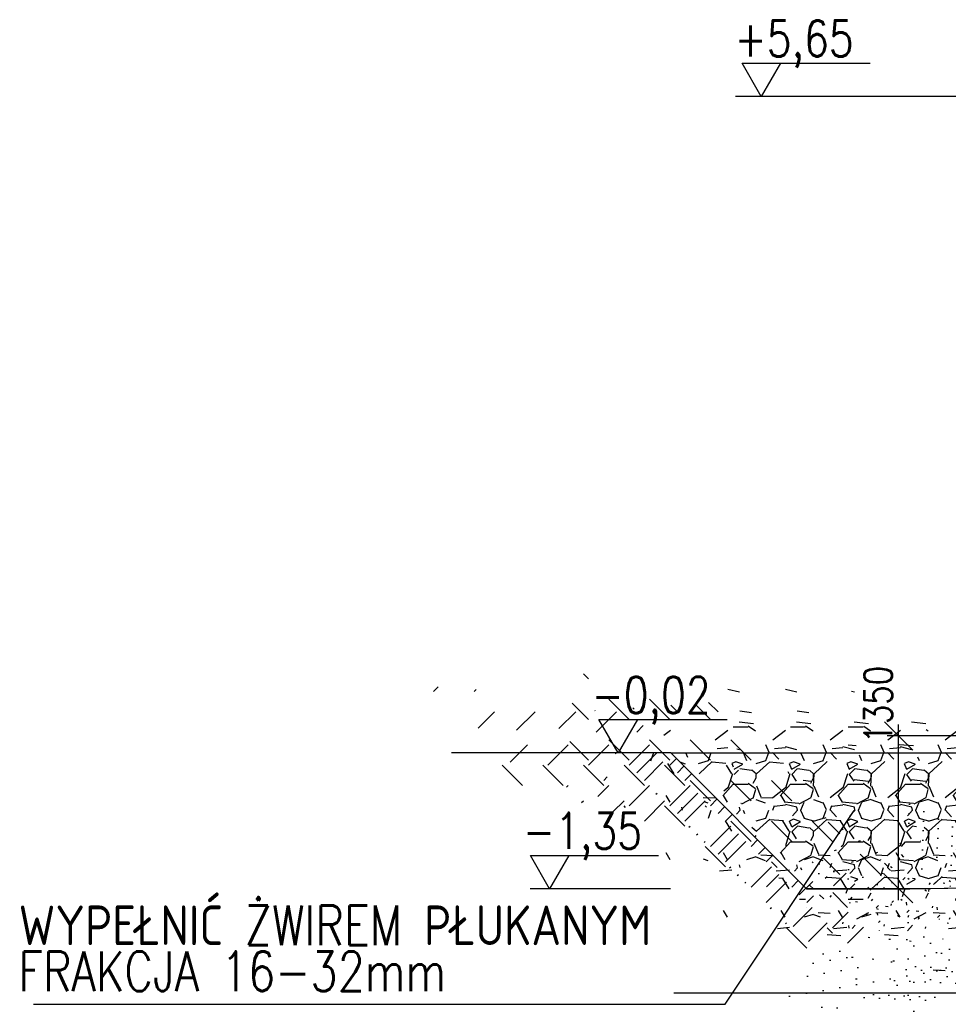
# Model space of a CAD drawing. Header units: centimetres. Extents: x 657501712 to 657529232, y 555122765 to 555182979.
# Tile 73 of 78: x 657501712 to 657502533, y 555128563 to 555129433. Entities that reach past the tile are written whole.
import ezdxf

# ---------------------------------------------------------------- set-up
doc = ezdxf.new("R2010")
doc.units = ezdxf.units.CM
doc.header["$LTSCALE"] = 0.1
for name, color, linetype in [('xrefs', 7, 'Continuous'), ('ZKZOK_PW_06_00_300$0$A_GB_100D', 1, 'Continuous'), ('ZKZOK_PW_06_00_300$0$A_GB_100H', 9, 'Continuous'), ('ZKZOK_PW_06_00_300$0$A_GB_100T', 2, 'Continuous'), ('ZKZOK_PW_06_00_300$0$A_GB_101T', 1, 'Continuous'), ('ZKZOK_PW_06_00_300$0$S_GB_101T', 1, 'Continuous'), ('ZKZOK_PW_06_00_300$0$S_GB_102T', 2, 'Continuous'), ('ZKZOK_PW_06_00_300$0$S_GB_305L', 5, 'Continuous'), ('ZKZOK_PW_06_00_300$0$S_GB_309H', 9, 'Continuous'), ('ZKZOK_PW_06_00_300$0$S_GB_401T', 1, 'Continuous'), ('ZKZOK_PW_06_00_300$0$S_GB_409L', 9, 'Continuous')]:
    doc.layers.add(name, color=color, linetype=linetype)
doc.styles.add('ZKZOK_PW_06_00_300$0$ROMANS', font='romans.shx', dxfattribs={"width": 0.8})
doc.dimstyles.new('ZKZOK_PW_06_00_300$0$D-GB-100', dxfattribs={"dimscale": 100, "dimtxt": 2.5, "dimasz": 2.5, "dimexe": 1, "dimexo": 2, "dimtad": 1, "dimdec": 0, "dimtxsty": 'ZKZOK_PW_06_00_300$0$ROMANS', "dimblk": 'ZKZOK_PW_06_00_300$0$_OBLIQUE', "dimcen": 2.5, "dimdle": 1, "dimclrd": 256, "dimclre": 256, "dimclrt": 2, "dimadec": 0, "dimazin": 0, "dimtfac": 1, "dimtdec": 0, "dimtix": 1, "dimtmove": 2, "dimatfit": 3, "dimfxl": 1, "dimarcsym": 0})

# ---------------------------------------------------------------- blocks, each defined once
blk = doc.blocks.new('ZKZOK_PW_06_00_300$0$_OBLIQUE')
at = {"color": 0, "linetype": 'ByBlock'}
blk.add_line((-0.5, -0.5), (0.5, 0.5), dxfattribs=at)
blk = doc.blocks.new('*D5360')
at = {"layer": 'Defpoints', "color": 0, "transparency": 16777216}
for p in [(-52435.92960357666, 1.907349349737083e-06), (-49905.10386753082, 1.9073486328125e-06), (-53250.02553367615, -1349.999998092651)]:
    blk.add_point(p, dxfattribs=at)
at = {"layer": 'ZKZOK_PW_06_00_300$0$A_GB_100D', "lineweight": -2, "transparency": 16777216}
for p, q in [((-52435.92960357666, -1449.999998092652), (-52435.92960357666, 100.0000019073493)), ((-50105.10386753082, 1.907348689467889e-06), (-52535.92960357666, 1.907349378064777e-06)), ((-53050.02553367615, -1349.999998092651), (-52335.92960357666, -1349.999998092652))]:
    blk.add_line(p, q, dxfattribs=at)
at = {"layer": 'ZKZOK_PW_06_00_300$0$A_GB_100D', "lineweight": -2, "transparency": 16777216, "xscale": 250, "yscale": 250, "zscale": 250}
for p, rotation in [((-52435.92960357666, 1.907349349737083e-06), 90), ((-52435.92960357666, -1349.999998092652), 270)]:
    blk.add_blockref('ZKZOK_PW_06_00_300$0$_OBLIQUE', p, dxfattribs=dict(at, rotation=rotation))
at = {"layer": 'ZKZOK_PW_06_00_300$0$A_GB_100D', "color": 2, "transparency": 16777216, "insert": (-52616.62034988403, 276.391674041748), "char_height": 250, "attachment_point": 5, "rotation": 90, "style": 'ZKZOK_PW_06_00_300$0$ROMANS'}
blk.add_mtext('1350', dxfattribs=at)
blk = doc.blocks.new('wer')
at = {"layer": 'ZKZOK_PW_06_00_300$0$S_GB_309H'}
h = blk.add_hatch(dxfattribs=at)
h.set_pattern_fill('EARTH', color=251, scale=40, angle=44.99999999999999)
h.set_pattern_definition([(44.99999999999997, (-606824.3806915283, -35883.3379535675), (1.56319401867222e-13, 359.2102448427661), [254, -254]), (44.99999999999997, (-606891.7326126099, -35815.98603248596), (1.56319401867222e-13, 359.2102448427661), [254, -254]), (44.99999999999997, (-606959.0845327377, -35748.63411045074), (1.56319401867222e-13, 359.2102448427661), [254, -254]), (135, (-606959.0845336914, -35703.73283100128), (-359.2102448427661, 1.56319401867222e-13), [254, -254]), (135, (-606891.7326126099, -35636.38090896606), (-359.2102448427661, 1.56319401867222e-13), [254, -254]), (135, (-606824.3806915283, -35569.0289888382), (-359.2102448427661, 1.56319401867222e-13), [254, -254])])
h.paths.add_polyline_path([(-54450.02553272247, -149.9999980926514), (-56022.48937606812, -149.9999980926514), (-55573.68999290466, -499.9999980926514), (-54595.00027942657, -499.9999980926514), (-53744.7184305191, -1350.281847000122), (-53250.02553367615, -1349.999998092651)])
h.paths.add_polyline_path([(-52357.74087905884, -2070.916726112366), (-52357.74087905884, -1441.154821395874), (-52732.74087905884, -1441.1548204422), (-52732.74087905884, -2070.916724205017)], flags=9)
h.paths.add_polyline_path([(-54023.04034614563, -1469.802292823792), (-54023.04034614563, -830.5165796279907), (-54398.04034805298, -830.5165796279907), (-54398.04034614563, -1469.802293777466)], flags=9)
h.paths.add_polyline_path([(-52842.44356155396, -1499.999998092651), (-52750.02553272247, -1499.999998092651), (-52750.02553272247, -1349.999998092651), (-53250.02553367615, -1349.999998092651), (-53744.7184305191, -1350.281847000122), (-53395.00028038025, -1699.999998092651), (-52842.44356155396, -1699.999998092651)])
h = blk.add_hatch(dxfattribs=at)
h.set_pattern_fill('GRAVEL', color=251, scale=20, angle=8.079835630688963)
h.set_pattern_definition([(228.0127875, (-15946.88784599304, 38092.72996616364), (-4064.000000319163, -4571.999999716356), [68.344288, -6766.096727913]), (184.9697409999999, (-15992.60784721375, 38041.9299659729), (6095.999997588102, 508.0000289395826), [117.280944, -11610.8097787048]), (132.5104471, (-16109.44784736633, 38031.76996517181), (5080.000002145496, -5587.999998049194), [82.696304, -8186.944558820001]), (267.273689, (-16307.56784629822, 37904.76996612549), (508.0000010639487, 10159.99999994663), [106.8009039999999, -10573.28748514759]), (292.8336541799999, (-16312.64784622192, 37798.08996677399), (-2540.00000021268, 6095.999999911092), [104.72674, -10367.9615490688]), (357.2736889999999, (-16272.00784683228, 37701.56996631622), (-10159.99999994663, 508.0000010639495), [106.8009039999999, -10573.28748514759]), (37.69424046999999, (-16165.3278465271, 37696.48996543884), (-6603.99999970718, -5080.000000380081), [141.2387319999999, -13982.6230628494]), (72.25532837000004, (-16053.56784629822, 37782.84996604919), (3556.000000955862, 11175.99999969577), [133.343904, -13201.051320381]), (121.42956562, (-16012.9278459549, 37909.84996509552), (-4064.000000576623, 6603.999999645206), [107.1626, -10609.1091397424]), (175.2363583, (-16068.80784606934, 38001.28996562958), (5587.999999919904, -508.0000008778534), [122.3426559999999, -5994.787389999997]), (222.3974378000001, (-16190.72784423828, 38011.44996547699), (-6095.999999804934, -5588.000000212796), [158.215584, -15663.3545024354]), (138.81407483, (-15804.64784622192, 37899.68996620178), (-3555.999999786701, 3048.000000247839), [54.000908, -5346.113164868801]), (171.4692343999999, (-15845.28784561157, 37935.2499666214), (6604.000000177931, -1015.999998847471), [102.736396, -10170.927799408]), (225, (-15946.88784599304, 37950.48996639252), (-2.557953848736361e-13, -508.0000000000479), [71.84186800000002, -646.5786216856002]), (203.1985905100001, (-15982.44784641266, 38011.44996643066), (2540.000000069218, 1015.999999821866), [38.68826399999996, -3830.124473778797]), (291.8014094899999, (-16018.00784683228, 37996.20996570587), (-508.0000001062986, 1523.999999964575), [54.71312400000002, -2680.950598]), (30.96375652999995, (-15997.6878452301, 37945.40996551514), (1524.000000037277, 1015.999999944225), [88.86393199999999, -2873.259630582]), (161.56505118, (-15921.48784637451, 37991.12996673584), (1016.000000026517, -507.9999999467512), [64.257428, -1542.1796233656]), (16.38954033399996, (-16312.64784622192, 37996.20996665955), (5080.000000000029, 1524.000000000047), [90.01760000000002, -8911.7653345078]), (70.34617594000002, (-16226.28784751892, 38021.60996627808), (-2032.000000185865, -5587.999999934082), [75.51978799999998, -7476.44313564]), (293.1985905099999, (-15921.48784637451, 38092.72996520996), (-1015.999999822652, 2540.000000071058), [77.37601999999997, -3791.436717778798]), (343.61045967, (-15891.00784683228, 38021.6099653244), (-5080.000000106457, 1523.999999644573), [90.01759999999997, -8911.765334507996]), (339.44395478, (-16312.64784622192, 37681.2499666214), (-2539.999999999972, 1016.000000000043), [86.80703999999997, -4253.5468626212]), (294.7751406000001, (-16231.36784553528, 37650.76996517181), (-2540.000003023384, 5587.999998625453), [72.73442399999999, -7200.718676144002]), (66.80140948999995, (-15916.40784645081, 37584.72996616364), (1015.999999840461, 2540.00000006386), [77.37602000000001, -3791.4367177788]), (17.35402463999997, (-15885.92784690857, 37655.84996509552), (-6603.999999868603, -2032.00000042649), [85.15654800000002, -8430.475196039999]), (69.44395478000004, (-16165.3278465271, 37584.72996616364), (-1016.000000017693, -2539.999999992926), [43.40351999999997, -4296.950382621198]), (101.309932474, (-15946.88784599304, 37584.72996425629), (-508.0000000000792, 2032.000000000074), [25.90292, -2564.3989929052]), (165.963756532, (-15951.96784591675, 37610.12996578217), (1523.999999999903, -507.9999999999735), [104.72674, -1989.8109178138]), (186.0090059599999, (-16053.56784629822, 37635.52996635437), (5079.999999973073, 508.0000002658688), [97.0534, -9608.2729726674]), (303.69006753, (-15997.6878452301, 37899.68996620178), (-508.0000000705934, 1015.99999996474), [73.26477600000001, -1758.355271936]), (353.1572265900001, (-15957.04784584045, 37838.72996520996), (8636.000000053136, -1015.999999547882), [127.911352, -12663.2018130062]), (60.94539589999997, (-15830.04784584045, 37823.48996639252), (-2032.000000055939, -3555.999999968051), [52.301648, -5177.878463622]), (90, (-15804.64784622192, 37869.20996665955), (-507.9999999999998, 508.0000000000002), [30.48, -477.52]), (120.2564371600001, (-16063.72784614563, 37650.76996517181), (2031.999999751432, -3556.00000014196), [70.57339199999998, -6986.788154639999]), (48.01278749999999, (-16099.28784656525, 37711.72996616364), (4064.000000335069, 4571.99999970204), [136.688576, -6697.752439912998]), (360, (-16007.84784698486, 37813.32996559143), (508.0000000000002, 507.9999999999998), [132.08, -375.92]), (325.3048465, (-15875.76784706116, 37813.32996559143), (5080.000001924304, -3555.999997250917), [80.32191199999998, -7951.863344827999]), (254.0546040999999, (-15809.72784614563, 37767.6099653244), (-507.9999999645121, -2032.00000000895), [73.96581599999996, -3624.3300077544]), (207.64597536, (-15830.04784584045, 37696.48996543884), (-9652.000000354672, -5079.999999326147), [120.4290199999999, -11922.49288458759]), (175.4260787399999, (-15936.72784614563, 37640.60996627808), (-6603.999999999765, 507.9999999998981), [127.405892, -12613.169291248])])
h.paths.add_polyline_path([(-54450.02553272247, -149.9999980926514), (-50650.02553367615, -149.9999980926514), (-50650.02553367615, -1319.999998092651), (-52150.02553272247, -1349.999998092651), (-52750.02553272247, -1349.999998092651), (-53250.0255355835, -1349.999998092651)])
h = blk.add_hatch(dxfattribs=at)
h.set_pattern_fill('AR-CONC', color=251, angle=-2.067360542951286e-14)
h.set_pattern_definition([(49.99999999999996, (-606824.3806915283, -35883.3379535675), (182.184668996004, -15.93908553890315), [19.05, -209.55]), (355, (-606824.3806915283, -35883.3379535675), (-35.24342142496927, 191.0568452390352), [15.24, -167.64058417]), (100.4514446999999, (-606809.1986837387, -35884.66620731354), (146.9412470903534, 175.117751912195), [16.19000879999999, -178.0902445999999]), (46.18419999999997, (-606824.3806915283, -35832.53795337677), (271.0790408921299, -42.04232793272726), [28.575, -314.3249999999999]), (96.63555760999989, (-606801.7907905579, -35836.04145145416), (237.4041340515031, 247.4261245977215), [24.28502314, -267.13560816]), (351.1841511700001, (-606824.3806915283, -35832.53795337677), (237.4041340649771, 247.4261245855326), [22.85996707, -251.45973192]), (20.99999999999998, (-606798.9806919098, -35845.23795223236), (151.6143912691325, -102.2651981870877), [19.05, -209.55]), (326, (-606798.9806919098, -35845.23795223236), (61.80202834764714, 184.1879661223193), [15.24, -167.64]), (71.45144499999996, (-606786.3461589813, -35853.76005172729), (213.4164192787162, 81.92276888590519), [16.1900088, -178.0899376]), (37.49999999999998, (-606824.3806915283, -35883.3379535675), (3.088603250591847, 84.5550388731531), [0, -165.608, 0, -170.18, 0, -168.275]), (7.499999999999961, (-606824.3806915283, -35883.3379535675), (66.81966251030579, 100.1805748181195), [0, -97.02799999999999, 0, -161.798, 0, -64.135]), (327.4999999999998, (-606881.0226917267, -35883.3379535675), (135.5905951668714, -5.728743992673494), [0, -63.50000000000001, 0, -198.12, 0, -262.89]), (317.4999999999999, (-606906.4226913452, -35883.3379535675), (148.129181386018, 25.42649103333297), [0, -82.54999999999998, 0, -131.572, 0, -186.69])])
h.paths.add_polyline_path([(-50650.02553272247, -1380.011995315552), (-51350.02553367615, -1394.011996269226), (-51350.02553272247, -1594.051993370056), (-50650.02553272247, -1580.051992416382)])
h.paths.add_polyline_path([(-51350.02553367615, -1394.011996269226), (-51750.02553367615, -1402.011996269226), (-51750.02553272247, -1602.051992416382), (-51350.02553272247, -1594.051993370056)])
h.paths.add_polyline_path([(-51750.02553367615, -1402.011996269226), (-52150.02553272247, -1410.011996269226), (-52150.02553367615, -1499.999998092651), (-52842.44356155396, -1499.999998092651), (-52842.44356155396, -1699.999998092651), (-52150.02553272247, -1699.999998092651), (-52058.24185371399, -1608.216318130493), (-51750.02553272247, -1602.051992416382)])
at = {"layer": 'ZKZOK_PW_06_00_300$0$A_GB_100H', "color": 251}
blk.add_lwpolyline([(-54450.02553272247, -149.9999980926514), (-50650.02553367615, -149.9999980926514), (-50650.02553367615, -1319.999998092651), (-52150.02553272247, -1349.999998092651), (-52750.02553272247, -1349.999998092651), (-53250.0255355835, -1349.999998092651), (-54450.02553272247, -149.9999980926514)], dxfattribs=at)
at = {"layer": 'ZKZOK_PW_06_00_300$0$A_GB_101T', "color": 251}
for p, q in [((-53649.29929542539, 5650.000002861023), (-53819.2486626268, 5944.36092039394)), ((-53819.2486626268, 5944.36092039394), (-52686.36992370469, 5944.360920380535)), ((-53479.34992822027, 5944.360920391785), (-53649.29929542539, 5650.000002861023)), ((-54913.662071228, -149.9999952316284), (-55083.61143842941, 144.3609223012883)), ((-55083.61143842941, 144.3609223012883), (-53950.7326995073, 144.3609222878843)), ((-54743.71270402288, 144.3609222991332), (-54913.662071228, -149.9999952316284)), ((-55520.0457191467, -1349.999995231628), (-55689.99508634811, -1055.639077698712)), ((-55689.99508634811, -1055.639077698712), (-54557.116347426, -1055.639077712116)), ((-55350.09635194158, -1055.639077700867), (-55520.0457191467, -1349.999995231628))]:
    blk.add_line(p, q, dxfattribs=at)
at = {"layer": 'ZKZOK_PW_06_00_300$0$S_GB_101T', "color": 251}
for p, q in [((-52092.77988243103, 5650.000001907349), (-53875.95782089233, 5650.000001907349)), ((-50740.26766014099, 5650.000001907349), (-53875.95781993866, 5650.000001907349)), ((-54451.20062828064, -1349.999998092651), (-55691.78567790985, -1349.999999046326))]:
    blk.add_line(p, q, dxfattribs=at)
at = {"layer": 'ZKZOK_PW_06_00_300$0$S_GB_102T', "color": 251}
blk.add_line((-50650.02553272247, -1319.999998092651), (-52150.02553272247, -1349.999998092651), dxfattribs=at)
at = {"layer": 'ZKZOK_PW_06_00_300$0$S_GB_305L', "color": 251}
for p, q in [((-54450.02553272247, -149.9999980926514), (-56387.88456916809, -149.9999980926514)), ((-53250.02553367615, -1349.999998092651), (-54450.02553272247, -149.9999980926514)), ((-53250.02553367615, -1349.999998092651), (-52750.02553272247, -1349.999998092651))]:
    blk.add_line(p, q, dxfattribs=at)
at = {"layer": 'ZKZOK_PW_06_00_300$0$S_GB_401T', "color": 251}
for p, q in [((-53969.79710197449, -2370.881169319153), (-52828.24793148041, -657.3625001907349)), ((-60080.68327522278, -2370.881169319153), (-53969.79710197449, -2370.881169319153))]:
    blk.add_line(p, q, dxfattribs=at)
at = {"layer": 'ZKZOK_PW_06_00_300$0$S_GB_409L', "color": 251, "linetype": 'Continuous'}
for p, q in [((-22675.89392662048, -2272.499945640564), (-54422.52548122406, -2272.499945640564)), ((-22675.89392566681, -2272.499945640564), (-54422.52548027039, -2272.499945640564))]:
    blk.add_line(p, q, dxfattribs=at)
at = {"layer": 'ZKZOK_PW_06_00_300$0$A_GB_100T', "color": 251, "ltscale": 3, "style": 'ZKZOK_PW_06_00_300$0$ROMANS', "width": 0.7999999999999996}
for s, p in [('WYPEŁNIĆ ŻWIREM PŁUKANYM', (-60213.02126121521, -1847.883937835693)), ('FRAKCJA 16-32mm', (-60213.02126216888, -2253.821161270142))]:
    blk.add_text(s, height=350, dxfattribs=at).set_placement(p)
at = {"layer": 'ZKZOK_PW_06_00_300$0$A_GB_101T', "color": 251, "style": 'ZKZOK_PW_06_00_300$0$ROMANS', "width": 0.8000000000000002}
for s, p in [('+5,65', (-53886.03105163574, 6001.568272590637, -1.651726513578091e-05)), ('-0,02', (-55150.39382648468, 201.5682744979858, -1.651726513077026e-05)), ('-1,35', (-55756.77747440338, -998.4317255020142, -1.651726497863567e-05))]:
    blk.add_text(s, height=319.9999999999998, dxfattribs=at).set_placement(p)
at = {"layer": 'ZKZOK_PW_06_00_300$0$A_GB_100D', "color": 251}
dim = blk.add_linear_dim(base=(-52435.92960357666, 1.907349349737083e-06), p1=(-53250.02553367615, -1349.999998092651), p2=(-49905.10386753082, 1.9073486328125e-06), angle=90, dimstyle='ZKZOK_PW_06_00_300$0$D-GB-100', dxfattribs=at)
dim.commit()
dim.dimension.update_dxf_attribs({"geometry": '*D5360', "text_midpoint": (-52616.62034988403, 276.391674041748), "dimtype": 160})

msp = doc.modelspace()

# ---------------------------------------------------------------- block references
at = {"layer": 'xrefs', "xscale": 0.1, "yscale": 0.1, "zscale": 0.1}
msp.add_blockref('wer', (657507732.1942718, 555128799.9409384), dxfattribs=at)

doc.saveas('drawing.dxf')
